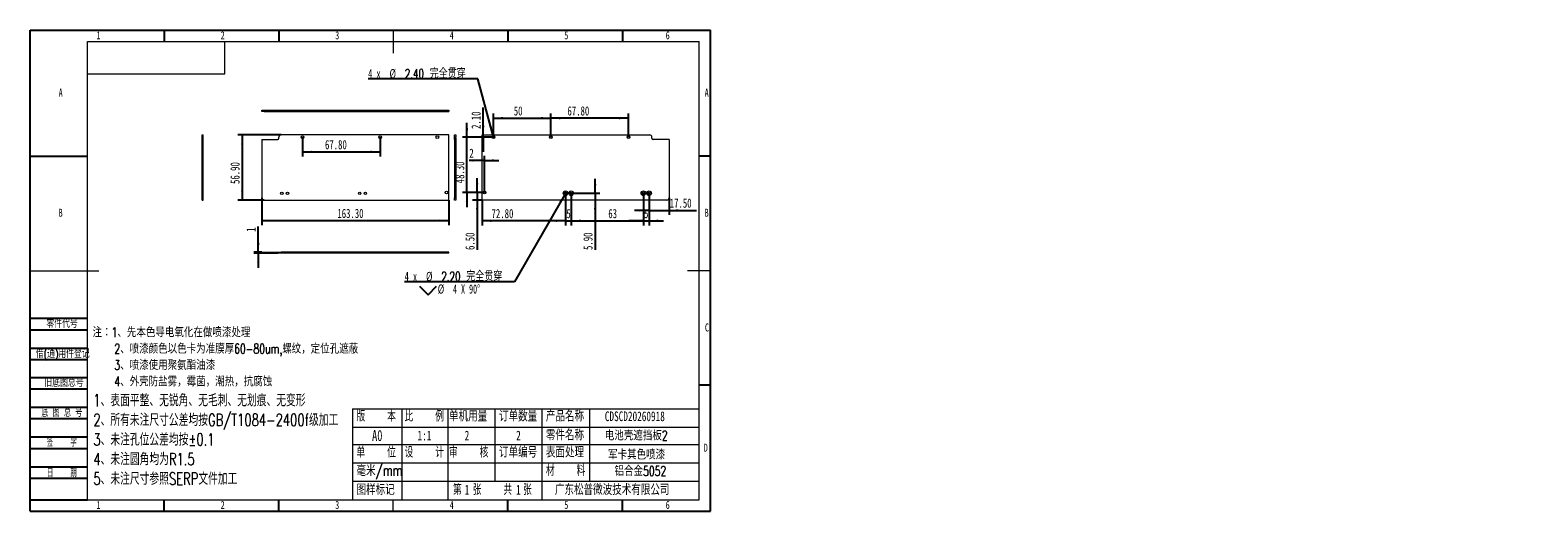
# Model space of a CAD drawing. Header units: millimetres. Extents: x 0 to 658, y -2 to 210.
import ezdxf

# ---------------------------------------------------------------- set-up
doc = ezdxf.new("R2010")
doc.units = ezdxf.units.MM
doc.layers.add('图框', color=7, linetype='Continuous')
doc.layers.add('粗实线层', color=7, linetype='Continuous', lineweight=15)
doc.styles.add('SLDTEXTSTYLE0', font='TXT', dxfattribs={"width": 0.7})
doc.styles.add('SLDTEXTSTYLE1', font='TXT', dxfattribs={"width": 0.7, "bigfont": 'bigfont'})
doc.styles.add('SLDTEXTSTYLE2', font='TXT', dxfattribs={"width": 0.614286, "bigfont": 'bigfont'})
doc.styles.add('SLDTEXTSTYLE3', font='TXT', dxfattribs={"width": 0.566667, "bigfont": 'bigfont'})
doc.styles.add('SLDTEXTSTYLE4', font='TXT', dxfattribs={"width": 0.633333})
doc.styles.add('SLDTEXTSTYLE5', font='TXT', dxfattribs={"width": 0.642857})
doc.dimstyles.new('SLDDIMSTYLE0', dxfattribs={"dimtxt": 4, "dimasz": 4.08, "dimexe": 0, "dimexo": 0.0625, "dimgap": 1, "dimtad": 2, "dimlfac": 2, "dimrnd": 1e-09, "dimzin": 4, "dimdsep": 46, "dimtxsty": 'SLDTEXTSTYLE0', "dimsah": 1, "dimcen": 0.09, "dimadec": 0, "dimazin": 1, "dimtfac": 1, "dimtofl": 0, "dimtmove": 0, "dimatfit": 3, "dimfxl": 0, "dimfrac": 2, "dimtolj": 1, "dimtzin": 12, "dimarcsym": 0})
doc.dimstyles.new('SLDDIMSTYLE1', dxfattribs={"dimtxt": 4, "dimasz": 4.08, "dimexe": 0, "dimexo": 0.0625, "dimgap": 1, "dimtad": 2, "dimlfac": 2, "dimrnd": 1e-09, "dimzin": 12, "dimdsep": 46, "dimtxsty": 'SLDTEXTSTYLE0', "dimsah": 1, "dimcen": 0.09, "dimadec": 0, "dimazin": 3, "dimtfac": 1, "dimtmove": 0, "dimatfit": 0, "dimfxl": 0, "dimfrac": 2, "dimtolj": 1, "dimtzin": 12, "dimarcsym": 0})
doc.dimstyles.new('SLDDIMSTYLE2', dxfattribs={"dimtxt": 4, "dimasz": 4.08, "dimexe": 0, "dimexo": 0.0625, "dimgap": 1, "dimtad": 2, "dimlfac": 2, "dimrnd": 1e-09, "dimzin": 12, "dimdsep": 46, "dimtxsty": 'SLDTEXTSTYLE0', "dimsah": 1, "dimcen": 0.09, "dimadec": 0, "dimazin": 3, "dimtfac": 1, "dimtofl": 0, "dimtmove": 0, "dimatfit": 3, "dimfxl": 0, "dimfrac": 2, "dimtolj": 1, "dimtzin": 12, "dimarcsym": 0})
doc.dimstyles.new('SLDDIMSTYLE3', dxfattribs={"dimtxt": 4, "dimasz": 4.08, "dimexe": 0, "dimexo": 0.0625, "dimgap": 1, "dimtad": 2, "dimlfac": 2, "dimrnd": 1e-09, "dimzin": 4, "dimdsep": 46, "dimtxsty": 'SLDTEXTSTYLE0', "dimsah": 1, "dimcen": 0.09, "dimadec": 0, "dimazin": 1, "dimtfac": 1, "dimtmove": 0, "dimatfit": 0, "dimfxl": 0, "dimfrac": 2, "dimtolj": 1, "dimtzin": 12, "dimarcsym": 0})
doc.dimstyles.new('SLDDIMSTYLE4', dxfattribs={"dimtxt": 4, "dimasz": 4.08, "dimexe": 0, "dimexo": 0.0625, "dimgap": 1, "dimtad": 0, "dimtih": 1, "dimtoh": 1, "dimlfac": 2, "dimrnd": 1e-09, "dimzin": 4, "dimdsep": 46, "dimtxsty": 'SLDTEXTSTYLE0', "dimblk1": 'NONE', "dimsah": 1, "dimcen": 0, "dimadec": 0, "dimazin": 1, "dimtfac": 1, "dimtmove": 0, "dimatfit": 3, "dimldrblk": 'NONE', "dimfxl": 0, "dimfrac": 2, "dimtolj": 1, "dimtzin": 12, "dimarcsym": 0})

# ---------------------------------------------------------------- blocks, each defined once
blk = doc.blocks.new('SW_NOTE_0')
at = {"layer": '图框', "color": 0, "attachment_point": 1, "style": 'SLDTEXTSTYLE1'}
for s, insert, char_height in [('\\M+1928D\\M+181461\\M+18141\\M+190E6\\M+1967B\\M+19046导电氧\\M+189BB\\M+18DDD\\M+198F4喷\\M+18EBD处\\M+1979D', (0, 5.46), 4.2333), ('2\\M+18141喷\\M+18EBD颜\\M+19046\\M+188C8\\M+19046卡为\\M+18F79\\M+1968C\\M+18CFA60-80um,\\M+19786纹\\M+18143\\M+192E8\\M+188CA\\M+18D45\\M+18ED5\\M+195C1', (9.52, -1.69), 4.23333), ('3\\M+18141喷\\M+18EBD\\M+18E67\\M+19770\\M+1E3DA氨酯\\M+196FB\\M+18EBD', (9.52, -8.83), 4.2333), ('4\\M+18141\\M+18A4F壳\\M+19668盐雾\\M+18143霉\\M+18BDB\\M+18143\\M+192AA热\\M+18143\\M+18D52\\M+19585蚀', (9.52, -15.98), 4.2333)]:
    blk.add_mtext(s, dxfattribs=dict(at, insert=insert, char_height=char_height))
blk = doc.blocks.new('SW_NOTE_1')
at = {"layer": '图框', "color": 0, "attachment_point": 1, "style": 'SLDTEXTSTYLE1'}
for s, insert, char_height in [('1\\M+18141\\M+1955C\\M+196CA\\M+195BD\\M+190AE\\M+18141\\M+19DD9锐\\M+18A70\\M+18141\\M+19DD9\\M+196D1\\M+18E68\\M+18141\\M+19DD9划\\M+18DAD\\M+18141\\M+19DD9变\\M+18C60', (0, 6.82), 5.29167), ('2\\M+18141\\M+18F8A\\M+1974C\\M+196A2\\M+1928D\\M+18EDA\\M+190A1\\M+18CF6\\M+18DB7\\M+18BCF\\M+188C2GB/T1084-2400f级\\M+189C1\\M+18D48', (0, -1.73), 5.29167), ('3\\M+18141\\M+196A2\\M+1928D\\M+18D45\\M+188CA\\M+18CF6\\M+18DB7\\M+18BCF\\M+188C2\\M+1817D0.1', (0, -10.29), 5.2917), ('4\\M+18141\\M+196A2\\M+1928D圆\\M+18A70\\M+18BCF为R1.5', (0, -18.85), 5.2917), ('5\\M+18141\\M+196A2\\M+1928D\\M+18EDA\\M+190A1\\M+18E51\\M+18FC6SERP\\M+195B6\\M+18C8F\\M+189C1\\M+18D48', (0, -27.4), 5.2917)]:
    blk.add_mtext(s, dxfattribs=dict(at, insert=insert, char_height=char_height))
blk = doc.blocks.new('_D')
at = {"layer": '图框'}
for p, q in [((109.59, 164.3), (90.59, 164.3)), ((92.59, 164.3), (92.59, 135.85)), ((102.09, 135.85), (90.59, 135.85))]:
    blk.add_line(p, q, dxfattribs=at)
for points in [[(92.59, 164.3), (92.08, 160.22), (93.1, 160.22)], [(92.59, 135.85), (93.1, 139.93), (92.08, 139.93)]]:
    blk.add_solid(points, dxfattribs=at)
at = {"layer": '图框', "insert": (87.43, 142.86), "char_height": 4, "attachment_point": 1, "rotation": 90, "style": 'SLDTEXTSTYLE0'}
blk.add_mtext('56.90', dxfattribs=at)
blk = doc.blocks.new('_D_1')
at = {"layer": '图框'}
for p, q in [((101.09, 136.85), (101.09, 124.85)), ((182.74, 135.85), (182.74, 124.85)), ((101.09, 126.85), (182.74, 126.85))]:
    blk.add_line(p, q, dxfattribs=at)
for points in [[(101.09, 126.85), (105.17, 126.34), (105.17, 127.36)], [(182.74, 126.85), (178.66, 127.36), (178.66, 126.34)]]:
    blk.add_solid(points, dxfattribs=at)
at = {"layer": '图框', "insert": (134.1, 132.01), "char_height": 4, "attachment_point": 1, "style": 'SLDTEXTSTYLE0'}
blk.add_mtext('163.30', dxfattribs=at)
blk = doc.blocks.new('_D_2')
at = {"layer": '图框'}
for p, q in [((118.84, 163.25), (118.84, 154.87)), ((152.74, 163.25), (152.74, 154.87)), ((118.84, 156.87), (152.74, 156.87))]:
    blk.add_line(p, q, dxfattribs=at)
for points in [[(118.84, 156.87), (122.92, 156.36), (122.92, 157.37)], [(152.74, 156.87), (148.66, 157.37), (148.66, 156.36)]]:
    blk.add_solid(points, dxfattribs=at)
at = {"layer": '图框', "insert": (128.7, 162.02), "char_height": 4, "attachment_point": 1, "style": 'SLDTEXTSTYLE0'}
blk.add_mtext('67.80', dxfattribs=at)
blk = doc.blocks.new('_D_3')
at = {"layer": '图框'}
for p, q in [((99.59, 113.16), (99.59, 124.33)), ((101.09, 113.16), (97.59, 113.16)), ((101.09, 112.66), (97.59, 112.66)), ((99.59, 112.66), (99.59, 113.16)), ((99.59, 112.66), (99.59, 106.31))]:
    blk.add_line(p, q, dxfattribs=at)
for points in [[(99.59, 113.16), (100.1, 117.24), (99.09, 117.24)], [(99.59, 112.66), (99.09, 108.58), (100.1, 108.58)]]:
    blk.add_solid(points, dxfattribs=at)
at = {"layer": '图框', "insert": (94.44, 122), "char_height": 4, "attachment_point": 1, "rotation": 90, "style": 'SLDTEXTSTYLE0'}
blk.add_mtext('1', dxfattribs=at)
blk = doc.blocks.new('_D_4')
at = {"layer": '图框'}
for p, q in [((202.28, 163.25), (202.28, 173.59)), ((202.28, 171.59), (227.28, 171.59)), ((227.28, 163.25), (227.28, 173.59))]:
    blk.add_line(p, q, dxfattribs=at)
for points in [[(202.28, 171.59), (206.36, 171.08), (206.36, 172.1)], [(227.28, 171.59), (223.2, 172.1), (223.2, 171.08)]]:
    blk.add_solid(points, dxfattribs=at)
at = {"layer": '图框', "insert": (211.11, 176.75), "char_height": 4, "attachment_point": 1, "style": 'SLDTEXTSTYLE0'}
blk.add_mtext('50', dxfattribs=at)
blk = doc.blocks.new('_D_5')
at = {"layer": '图框'}
for p, q in [((227.28, 163.25), (227.28, 173.59)), ((261.18, 171.59), (227.28, 171.59)), ((261.18, 163.25), (261.18, 173.59))]:
    blk.add_line(p, q, dxfattribs=at)
for points in [[(227.28, 171.59), (231.36, 171.08), (231.36, 172.1)], [(261.18, 171.59), (257.1, 172.1), (257.1, 171.08)]]:
    blk.add_solid(points, dxfattribs=at)
at = {"layer": '图框', "insert": (234.54, 176.75), "char_height": 4, "attachment_point": 1, "style": 'SLDTEXTSTYLE0'}
blk.add_mtext('67.80', dxfattribs=at)
blk = doc.blocks.new('_D_6')
at = {"layer": '图框'}
for p, q in [((190.67, 163.25), (190.67, 169.6)), ((202.28, 163.25), (188.67, 163.25)), ((190.67, 139.1), (190.67, 163.25)), ((198.28, 139.1), (188.67, 139.1)), ((190.67, 139.1), (190.67, 132.75))]:
    blk.add_line(p, q, dxfattribs=at)
for points in [[(190.67, 163.25), (191.18, 167.33), (190.16, 167.33)], [(190.67, 139.1), (190.16, 135.02), (191.18, 135.02)]]:
    blk.add_solid(points, dxfattribs=at)
at = {"layer": '图框', "insert": (185.51, 143.17), "char_height": 4, "attachment_point": 1, "rotation": 90, "style": 'SLDTEXTSTYLE0'}
blk.add_mtext('48.30', dxfattribs=at)
blk = doc.blocks.new('_D_7')
at = {"layer": '图框'}
for p, q in [((233.68, 138.8), (233.68, 124.79)), ((236.18, 138.8), (236.18, 124.79)), ((233.68, 126.79), (227.33, 126.79)), ((233.68, 126.79), (236.18, 126.79)), ((236.18, 126.79), (242.53, 126.79))]:
    blk.add_line(p, q, dxfattribs=at)
for points in [[(233.68, 126.79), (229.6, 127.3), (229.6, 126.28)], [(236.18, 126.79), (240.26, 126.28), (240.26, 127.3)]]:
    blk.add_solid(points, dxfattribs=at)
at = {"layer": '图框', "insert": (234.06, 131.94), "char_height": 4, "attachment_point": 1, "style": 'SLDTEXTSTYLE0'}
blk.add_mtext('5', dxfattribs=at)
blk = doc.blocks.new('_D_8')
at = {"layer": '图框'}
for p, q in [((267.68, 138.8), (267.68, 124.79)), ((270.18, 138.8), (270.18, 124.79)), ((267.68, 126.79), (261.33, 126.79)), ((267.68, 126.79), (270.18, 126.79)), ((270.18, 126.79), (276.53, 126.79))]:
    blk.add_line(p, q, dxfattribs=at)
for points in [[(267.68, 126.79), (263.6, 127.3), (263.6, 126.28)], [(270.18, 126.79), (274.26, 126.28), (274.26, 127.3)]]:
    blk.add_solid(points, dxfattribs=at)
at = {"layer": '图框', "insert": (267.97, 131.94), "char_height": 4, "attachment_point": 1, "style": 'SLDTEXTSTYLE0'}
blk.add_mtext('5', dxfattribs=at)
blk = doc.blocks.new('_D_9')
at = {"layer": '图框'}
for p, q in [((233.68, 138.8), (233.68, 124.79)), ((197.28, 135.85), (197.28, 124.79)), ((233.68, 126.79), (197.28, 126.79))]:
    blk.add_line(p, q, dxfattribs=at)
for points in [[(197.28, 126.79), (201.36, 126.28), (201.36, 127.3)], [(233.68, 126.79), (229.6, 127.3), (229.6, 126.28)]]:
    blk.add_solid(points, dxfattribs=at)
at = {"layer": '图框', "insert": (201.41, 131.94), "char_height": 4, "attachment_point": 1, "style": 'SLDTEXTSTYLE0'}
blk.add_mtext('72.80', dxfattribs=at)
blk = doc.blocks.new('_D_10')
at = {"layer": '图框'}
for p, q in [((236.18, 138.8), (236.18, 124.79)), ((267.68, 138.8), (267.68, 124.79)), ((236.18, 126.79), (267.68, 126.79))]:
    blk.add_line(p, q, dxfattribs=at)
for points in [[(236.18, 126.79), (240.26, 126.28), (240.26, 127.3)], [(267.68, 126.79), (263.6, 127.3), (263.6, 126.28)]]:
    blk.add_solid(points, dxfattribs=at)
at = {"layer": '图框', "insert": (252.37, 131.94), "char_height": 4, "attachment_point": 1, "style": 'SLDTEXTSTYLE0'}
blk.add_mtext('63', dxfattribs=at)
blk = doc.blocks.new('_D_11')
at = {"layer": '图框'}
for p, q in [((270.18, 138.8), (270.18, 129.34)), ((278.93, 136.85), (278.93, 129.34)), ((270.18, 131.34), (263.83, 131.34)), ((270.18, 131.34), (278.93, 131.34)), ((278.93, 131.34), (290.84, 131.34))]:
    blk.add_line(p, q, dxfattribs=at)
for points in [[(270.18, 131.34), (266.1, 131.85), (266.1, 130.83)], [(278.93, 131.34), (283.01, 130.83), (283.01, 131.85)]]:
    blk.add_solid(points, dxfattribs=at)
at = {"layer": '图框', "insert": (279.2, 136.5), "char_height": 4, "attachment_point": 1, "style": 'SLDTEXTSTYLE0'}
blk.add_mtext('17.50', dxfattribs=at)
blk = doc.blocks.new('_D_12')
at = {"layer": '图框'}
for p, q in [((195.13, 139.1), (195.13, 145.45)), ((198.28, 139.1), (193.13, 139.1)), ((195.13, 139.1), (195.13, 135.85)), ((197.28, 135.85), (193.13, 135.85)), ((195.13, 135.85), (195.13, 114.05))]:
    blk.add_line(p, q, dxfattribs=at)
for points in [[(195.13, 139.1), (195.63, 143.18), (194.62, 143.18)], [(195.13, 135.85), (194.62, 131.77), (195.63, 131.77)]]:
    blk.add_solid(points, dxfattribs=at)
at = {"layer": '图框', "insert": (189.97, 114.05), "char_height": 4, "attachment_point": 1, "rotation": 90, "style": 'SLDTEXTSTYLE0'}
blk.add_mtext('6.50', dxfattribs=at)
blk = doc.blocks.new('_D_13')
at = {"layer": '图框'}
for p, q in [((197.28, 153.13), (191.7, 153.13)), ((198.28, 153.13), (197.28, 153.13)), ((198.28, 139.1), (198.28, 155.13)), ((198.28, 153.13), (204.63, 153.13))]:
    blk.add_line(p, q, dxfattribs=at)
for points in [[(197.28, 153.13), (193.2, 153.64), (193.2, 152.63)], [(198.28, 153.13), (202.36, 152.63), (202.36, 153.64)]]:
    blk.add_solid(points, dxfattribs=at)
at = {"layer": '图框', "insert": (191.7, 158.29), "char_height": 4, "attachment_point": 1, "style": 'SLDTEXTSTYLE0'}
blk.add_mtext('2', dxfattribs=at)
blk = doc.blocks.new('_D_14')
at = {"layer": '图框'}
for p, q in [((197.78, 164.3), (197.78, 176.2)), ((202.28, 163.25), (195.78, 163.25)), ((197.78, 163.25), (197.78, 164.3)), ((197.78, 163.25), (197.78, 156.9))]:
    blk.add_line(p, q, dxfattribs=at)
for points in [[(197.78, 164.3), (198.29, 168.38), (197.28, 168.38)], [(197.78, 163.25), (197.28, 159.17), (198.29, 159.17)]]:
    blk.add_solid(points, dxfattribs=at)
at = {"layer": '图框', "insert": (192.63, 166.89), "char_height": 4, "attachment_point": 1, "rotation": 90, "style": 'SLDTEXTSTYLE0'}
blk.add_mtext('2.10', dxfattribs=at)
blk = doc.blocks.new('_D_15')
at = {"layer": '图框'}
for p, q in [((246.64, 138.8), (246.64, 145.15)), ((236.18, 138.8), (248.64, 138.8)), ((246.64, 138.8), (246.64, 135.85)), ((246.64, 135.85), (246.64, 114.05))]:
    blk.add_line(p, q, dxfattribs=at)
for points in [[(246.64, 138.8), (247.15, 142.88), (246.13, 142.88)], [(246.64, 135.85), (246.13, 131.77), (247.15, 131.77)]]:
    blk.add_solid(points, dxfattribs=at)
at = {"layer": '图框', "insert": (241.49, 114.05), "char_height": 4, "attachment_point": 1, "rotation": 90, "style": 'SLDTEXTSTYLE0'}
blk.add_mtext('5.90', dxfattribs=at)
blk = doc.blocks.new('_D_16')
at = {"layer": '图框'}
for p, q in [((195.46, 188.69), (147.55, 188.69)), ((202.13, 163.83), (195.46, 188.69)), ((202.44, 162.67), (202.13, 163.83))]:
    blk.add_line(p, q, dxfattribs=at)
blk.add_solid([(202.13, 163.83), (201.56, 167.9), (200.58, 167.64)], dxfattribs=at)
at = {"layer": '图框', "char_height": 4, "attachment_point": 1}
for s, insert, style in [('4 x', (147.55, 193), 'SLDTEXTSTYLE4'), ('%%c', (156.86, 193), 'SLDTEXTSTYLE0'), ('2.40 \\M+18AAE\\M+19153贯\\M+190FA', (163.54, 193), 'SLDTEXTSTYLE1')]:
    blk.add_mtext(s, dxfattribs=dict(at, insert=insert, style=style))
blk = doc.blocks.new('_NONE')
blk = doc.blocks.new('SW_SYMBOL_HOLE_SINK')
at = {"layer": '图框', "color": 0}
for p, q in [((0, 875), (800, 75)), ((800, 75), (1600, 875))]:
    blk.add_line(p, q, dxfattribs=at)
blk = doc.blocks.new('_D_17')
at = {"layer": '图框'}
for p, q in [((233.41, 138.33), (211.39, 100.18)), ((233.96, 139.28), (233.41, 138.33)), ((211.39, 100.18), (163.48, 100.18))]:
    blk.add_line(p, q, dxfattribs=at)
blk.add_solid([(233.41, 138.33), (230.93, 135.05), (231.81, 134.54)], dxfattribs=at)
at = {"layer": '图框', "xscale": 0.004654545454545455, "yscale": 0.004654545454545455, "zscale": 0.004654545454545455}
blk.add_blockref('SW_SYMBOL_HOLE_SINK', (170, 94.16), dxfattribs=at)
at = {"layer": '图框', "char_height": 4, "attachment_point": 1}
for s, insert, style in [('4 x', (163.48, 104.49), 'SLDTEXTSTYLE4'), ('%%c', (172.79, 104.49), 'SLDTEXTSTYLE0'), ('%%c', (177.92, 98.99), 'SLDTEXTSTYLE0'), ('2.20 \\M+18AAE\\M+19153贯\\M+190FA', (179.47, 104.49), 'SLDTEXTSTYLE1'), ('4 X 90°', (184.59, 98.99), 'SLDTEXTSTYLE5')]:
    blk.add_mtext(s, dxfattribs=dict(at, insert=insert, style=style))

msp = doc.modelspace()

# ---------------------------------------------------------------- linework, layer by layer
at = {"color": 7, "linetype": 'Continuous', "lineweight": 15}
for p, q in [((101.0904, 174.5457), (101.0904, 175.0457)), ((101.0904, 175.0457), (102.0904, 175.0457)), ((102.0904, 174.5457), (101.0904, 174.5457)), ((102.0904, 175.0457), (102.0904, 174.5457)), ((102.0904, 175.0457), (182.7404, 175.0457)), ((102.0904, 174.5457), (182.7404, 174.5457)), ((182.7404, 175.0457), (182.7404, 174.5457)), ((75.0226, 135.8525), (75.0226, 164.3025)), ((75.0226, 164.3025), (75.5226, 164.3025)), ((75.5226, 135.8525), (75.5226, 164.3025)), ((101.0904, 162.3025), (101.0904, 136.8525)), ((101.0904, 162.3025), (108.0904, 162.3025)), ((108.5904, 162.8025), (108.5904, 163.3025)), ((182.7404, 164.3025), (109.5904, 164.3025)), ((182.7404, 135.8525), (182.7404, 164.3025)), ((185.2635, 164.3025), (185.7635, 164.3025)), ((185.2635, 163.3025), (185.2635, 164.3025)), ((185.7635, 163.3025), (185.2635, 163.3025)), ((185.2635, 162.8025), (185.2635, 163.3025)), ((185.2635, 162.8025), (185.7635, 162.8025)), ((185.2635, 162.3025), (185.2635, 162.8025)), ((185.2635, 162.3025), (185.7635, 162.3025)), ((185.2635, 162.3025), (185.2635, 136.8525)), ((185.7635, 164.3025), (185.7635, 163.3025)), ((185.7635, 162.8025), (185.7635, 163.3025)), ((185.7635, 162.8025), (185.7635, 162.3025)), ((185.7635, 162.3025), (185.7635, 136.8525)), ((197.282, 135.8525), (197.282, 164.3025)), ((197.282, 164.3025), (270.432, 164.3025)), ((271.432, 162.8025), (271.432, 163.3025)), ((278.932, 162.3025), (271.932, 162.3025)), ((278.932, 162.3025), (278.932, 136.8525)), ((75.0226, 135.8525), (75.5226, 135.8525)), ((102.0904, 135.8525), (182.7404, 135.8525)), ((185.2635, 136.8525), (185.7635, 136.8525)), ((185.2635, 135.8525), (185.2635, 136.8525)), ((185.7635, 135.8525), (185.2635, 135.8525)), ((185.7635, 136.8525), (185.7635, 135.8525)), ((277.932, 135.8525), (197.282, 135.8525)), ((101.0904, 113.1639), (101.0904, 112.6639)), ((101.0904, 113.1639), (108.0904, 113.1639)), ((101.0904, 112.6639), (108.0904, 112.6639)), ((108.0904, 112.6639), (108.0904, 113.1639)), ((108.0904, 113.1639), (108.5904, 113.1639)), ((108.5904, 112.6639), (108.0904, 112.6639)), ((108.5904, 112.6639), (108.5904, 113.1639)), ((108.5904, 113.1639), (109.5904, 113.1639)), ((109.5904, 112.6639), (108.5904, 112.6639)), ((109.5904, 113.1639), (109.5904, 112.6639)), ((182.7404, 113.1639), (109.5904, 113.1639)), ((182.7404, 112.6639), (109.5904, 112.6639)), ((182.7404, 112.6639), (182.7404, 113.1639))]:
    msp.add_line(p, q, dxfattribs=at)
for centre, radius in [((118.8404, 163.2525), 0.6), ((152.7404, 163.2525), 0.6), ((177.7404, 163.2525), 0.6), ((202.282, 163.2525), 0.6), ((227.282, 163.2525), 0.6), ((261.182, 163.2525), 0.6), ((109.8404, 138.8025), 0.55), ((112.3404, 138.8025), 0.55), ((143.8404, 138.8025), 0.55), ((146.3404, 138.8025), 0.55), ((181.7404, 139.1025), 0.6), ((198.282, 139.1025), 0.6), ((233.682, 138.8025), 1), ((233.682, 138.8025), 0.55), ((236.182, 138.8025), 1), ((236.182, 138.8025), 0.55), ((267.682, 138.8025), 1), ((267.682, 138.8025), 0.55), ((270.182, 138.8025), 1), ((270.182, 138.8025), 0.55)]:
    msp.add_circle(centre, radius, dxfattribs=at)
for centre, radius, start, end in [((108.0904, 162.8025), 0.5, 270, 0), ((109.5904, 163.3025), 1, 90, 180), ((270.432, 163.3025), 1, 0, 90), ((271.932, 162.8025), 0.5, 180, 270), ((102.0904, 136.8525), 1, 180, 270), ((277.932, 136.8525), 1, 270, 0)]:
    msp.add_arc(centre, radius, start, end, dxfattribs=at)
at = {"layer": '图框'}
for p, q in [((0, 0), (0, 210)), ((0, 210), (297, 210)), ((58.5, 210), (58.5, 205)), ((108.5, 210), (108.5, 205)), ((208.5, 210), (208.5, 205)), ((258.5, 210), (258.5, 205)), ((297, 0), (297, 210)), ((0, 155), (25, 155)), ((297, 155), (292, 155)), ((0, 84.2206), (25, 84.2206)), ((0, 79.2206), (25, 79.2206)), ((0, 71.2206), (25, 71.2206)), ((0, 66.2206), (25, 66.2206)), ((0, 58.43), (25, 58.43)), ((0, 53.43), (25, 53.43)), ((297, 55), (292, 55)), ((0, 45.43), (25, 45.43)), ((0, 40.43), (25, 40.43)), ((0, 32.43), (25, 32.43)), ((0, 27.43), (25, 27.43)), ((0, 19.43), (25, 19.43)), ((0, 14.43), (25, 14.43)), ((0, 5), (25, 5)), ((0, 0), (297, 0)), ((58.5, 0), (58.5, 5)), ((108.5, 0), (108.5, 5)), ((208.5, 0), (208.5, 5)), ((258.5, 0), (258.5, 5))]:
    msp.add_line(p, q, dxfattribs=at)
at = {"layer": '图框', "linetype": 'Continuous', "lineweight": 15}
for p, q in [((25, 5), (25, 205)), ((25, 205), (292, 205)), ((292, 5), (292, 205))]:
    msp.add_line(p, q, dxfattribs=at)
at = {"layer": '图框', "lineweight": 15}
for p, q in [((158.5, 210), (158.5, 200)), ((0, 105), (30, 105)), ((297, 105), (287, 105)), ((140.6855, 44.6376), (140.6855, 5)), ((140.6855, 44.6376), (292, 44.6376)), ((162.2134, 44.6376), (162.2134, 5)), ((182.3168, 44.6376), (182.3168, 5)), ((202.7866, 44.6376), (202.7866, 13.2072)), ((223.3713, 44.6376), (223.3713, 5)), ((244.1827, 44.6376), (244.1827, 13.2072)), ((140.6855, 36.639), (292, 36.639)), ((140.6855, 29.162), (292, 29.162)), ((140.6855, 21.1634), (292, 21.1634)), ((140.6855, 13.2072), (292, 13.2072)), ((25, 5), (292, 5)), ((158.5, 0), (158.5, 5))]:
    msp.add_line(p, q, dxfattribs=at)
at = {"layer": '粗实线层'}
for p, q in [((85, 191), (85, 205)), ((25, 191), (85, 191))]:
    msp.add_line(p, q, dxfattribs=at)

# ---------------------------------------------------------------- block references
at = {"layer": '图框'}
for name, p in [('SW_NOTE_0', (27.2196, 74.7582)), ('SW_NOTE_1', (27.572, 44.2672))]:
    msp.add_blockref(name, p, dxfattribs=at)

# ---------------------------------------------------------------- texts
for s, insert, char_height, attachment_point, style in [('1', (29.7944, 209.4973), 3.5, 2, 'SLDTEXTSTYLE0'), ('2', (84.0444, 209.4973), 3.5, 2, 'SLDTEXTSTYLE0'), ('3', (134.0444, 209.4973), 3.5, 2, 'SLDTEXTSTYLE0'), ('4', (184.0444, 209.4973), 3.5, 2, 'SLDTEXTSTYLE0'), ('5', (234.0444, 209.4973), 3.5, 2, 'SLDTEXTSTYLE0'), ('6', (278.2969, 209.4973), 3.5, 2, 'SLDTEXTSTYLE0'), ('A', (13.3203, 184.4973), 3.5, 2, 'SLDTEXTSTYLE0'), ('A', (295.3203, 184.4973), 3.5, 2, 'SLDTEXTSTYLE0'), ('B', (13.3203, 132.0551), 3.5, 2, 'SLDTEXTSTYLE0'), ('B', (295.3203, 132.0551), 3.5, 2, 'SLDTEXTSTYLE0'), ('\\M+197EB\\M+18C8F\\M+191E3\\M+18D86', (7.0836, 83.5791), 3.5, 1, 'SLDTEXTSTYLE1'), ('C', (295.4273, 81.9973), 3.5, 2, 'SLDTEXTSTYLE0'), ('\\M+18ED8(\\M+192CA)\\M+19770\\M+18C8F\\M+1936F记', (2.4961, 70.4725), 3.5, 1, 'SLDTEXTSTYLE1'), ('\\M+18B8C\\M+192EA图总\\M+18D86', (6.1941, 57.8238), 3.5, 1, 'SLDTEXTSTYLE1'), ('\\M+192EA 图 总 \\M+18D86', (4.9472, 44.7655), 3.5, 1, 'SLDTEXTSTYLE2'), ('\\M+194C5    \\M+1967B', (142.4579, 43.9381), 4.7625, 1, 'SLDTEXTSTYLE3'), ('\\M+194E4    \\M+197E1', (163.4408, 43.9381), 4.7625, 1, 'SLDTEXTSTYLE3'), ('单\\M+18AF7\\M+19770\\M+197CA', (182.8424, 43.9381), 4.7625, 1, 'SLDTEXTSTYLE1'), ('订单\\M+19094\\M+197CA', (204.6632, 43.9381), 4.7625, 1, 'SLDTEXTSTYLE1'), ('产\\M+19569\\M+196BC\\M+18FCC', (225.1182, 43.9381), 4.7625, 1, 'SLDTEXTSTYLE1'), ('CDSCD20260918', (250.8529, 43.5722), 4.233333, 1, 'SLDTEXTSTYLE0'), ('A0', (149.2386, 35.4493), 4.7625, 1, 'SLDTEXTSTYLE0'), ('1:1', (169.0921, 35.1745), 4.23333, 1, 'SLDTEXTSTYLE0'), ('2', (189.6575, 35.1745), 4.2333, 1, 'SLDTEXTSTYLE0'), ('2', (212.1339, 35.1745), 4.2333, 1, 'SLDTEXTSTYLE0'), ('\\M+197EB\\M+18C8F\\M+196BC\\M+18FCC', (225.127, 35.6872), 4.7625, 1, 'SLDTEXTSTYLE1'), ('电\\M+19272壳\\M+18ED5挡\\M+194C22', (250.8529, 35.1745), 4.233333, 1, 'SLDTEXTSTYLE1'), ('签    \\M+18E9A', (13.8097, 31.7635), 3.5, 2, 'SLDTEXTSTYLE3'), ('单    \\M+188CA', (142.4667, 28.2085), 4.7625, 1, 'SLDTEXTSTYLE3'), ('设    计', (163.4408, 28.2085), 4.7625, 1, 'SLDTEXTSTYLE3'), ('审    \\M+18A6A', (182.8336, 28.2085), 4.7625, 1, 'SLDTEXTSTYLE3'), ('订单编\\M+18D86', (204.6543, 28.2085), 4.7625, 1, 'SLDTEXTSTYLE1'), ('\\M+1955C\\M+196CA处\\M+1979D', (225.127, 28.2085), 4.7625, 1, 'SLDTEXTSTYLE1'), ('军卡\\M+191B4\\M+19046喷\\M+18EBD', (252.2641, 26.8429), 4.233333, 1, 'SLDTEXTSTYLE1'), ('D', (294.9297, 29.4973), 3.5, 2, 'SLDTEXTSTYLE0'), ('\\M+19F7C\\M+195C4/mm', (142.4667, 20.1883), 4.7625, 1, 'SLDTEXTSTYLE1'), ('\\M+18DDE    \\M+197BF', (225.127, 20.2203), 4.7625, 1, 'SLDTEXTSTYLE3'), ('铝\\M+18D87\\M+18BE05052', (255.0863, 19.6892), 4.233333, 1, 'SLDTEXTSTYLE1'), ('\\M+193FA    \\M+18AFA', (13.8097, 18.4135), 3.5, 2, 'SLDTEXTSTYLE3'), ('图样标记', (142.4667, 11.8647), 4.7625, 1, 'SLDTEXTSTYLE1'), ('\\M+191E6  张    \\M+18BA4  张', (184.597, 11.8647), 4.7625, 1, 'SLDTEXTSTYLE3'), ('1', (189.6575, 11.5354), 4.2333, 1, 'SLDTEXTSTYLE0'), ('1', (212.1339, 11.5354), 4.2333, 1, 'SLDTEXTSTYLE0'), ('\\M+19BF6东\\M+18FBC\\M+19581\\M+194F7\\M+19467\\M+18B5A术\\M+1974C\\M+18CC0\\M+18CF6\\M+18E69', (229.0633, 11.8647), 4.7625, 1, 'SLDTEXTSTYLE1'), ('1', (29.7944, 4.4973), 3.5, 2, 'SLDTEXTSTYLE0'), ('2', (84.0444, 4.4973), 3.5, 2, 'SLDTEXTSTYLE0'), ('3', (134.0444, 4.4973), 3.5, 2, 'SLDTEXTSTYLE0'), ('4', (184.0444, 4.4973), 3.5, 2, 'SLDTEXTSTYLE0'), ('5', (234.0444, 4.4973), 3.5, 2, 'SLDTEXTSTYLE0'), ('6', (278.2969, 4.4973), 3.5, 2, 'SLDTEXTSTYLE0')]:
    msp.add_mtext(s, dxfattribs=dict(at, insert=insert, char_height=char_height, attachment_point=attachment_point, style=style))

# ---------------------------------------------------------------- dimensions: what is measured, and where the dimension line sits
for p1, p2, text, picture, middle in [((202.4374, 162.673), (202.1266, 163.8321), '4 x <> 完全贯穿\\P', '_D_16', (170.7133, 190.5915)), ((233.9569, 139.2789), (233.4071, 138.3262), '4 x <> 完全贯穿\\P{\\fGDT;w}%%c 4 X 90°\\P', '_D_17', (186.6444, 99.3344))]:
    dim = msp.add_diameter_dim_2p(p1=p1, p2=p2, text=text, dimstyle='SLDDIMSTYLE4', dxfattribs=at)
    dim.commit()
    dim.dimension.update_dxf_attribs({"geometry": picture, "text_midpoint": middle, "dimtype": 163})
for base, p1, p2, dimstyle, picture, middle in [((197.7833, 164.3025), (202.282, 163.2525), (197.282, 164.3025), 'SLDDIMSTYLE3', '_D_14', (197.7833, 171.5491)), ((190.6692, 163.2525), (198.282, 139.1025), (202.282, 163.2525), 'SLDDIMSTYLE3', '_D_6', (190.6692, 148.9915)), ((92.5904, 135.8525), (109.5904, 164.3025), (102.0904, 135.8525), 'SLDDIMSTYLE0', '_D', (92.5904, 148.682)), ((195.1269, 135.8525), (198.282, 139.1025), (197.282, 135.8525), 'SLDDIMSTYLE3', '_D_12', (195.1269, 118.7022)), ((246.6422, 135.8525), (236.182, 138.8025), (277.932, 135.8525), 'SLDDIMSTYLE3', '_D_15', (246.6422, 118.7022)), ((99.5937, 113.1639), (101.0904, 112.6639), (101.0904, 113.1639), 'SLDDIMSTYLE1', '_D_3', (99.5937, 123.1639))]:
    dim = msp.add_linear_dim(base=base, p1=p1, p2=p2, angle=90, dimstyle=dimstyle, dxfattribs=at)
    dim.commit()
    dim.dimension.update_dxf_attribs({"geometry": picture, "text_midpoint": middle, "dimtype": 160})
for base, p1, p2, dimstyle, picture, middle in [((227.282, 171.5911), (202.282, 163.2525), (227.282, 163.2525), 'SLDDIMSTYLE2', '_D_4', (213.4331, 171.5911)), ((227.282, 171.5911), (261.182, 163.2525), (227.282, 163.2525), 'SLDDIMSTYLE0', '_D_5', (240.3622, 171.5911)), ((152.7404, 156.8655), (118.8404, 163.2525), (152.7404, 163.2525), 'SLDDIMSTYLE0', '_D_2', (134.5237, 156.8655)), ((197.282, 153.1345), (198.282, 139.1025), (197.282, 164.3025), 'SLDDIMSTYLE1', '_D_13', (192.8632, 153.1345)), ((197.282, 126.7883), (233.682, 138.8025), (197.282, 135.8525), 'SLDDIMSTYLE0', '_D_9', (207.2336, 126.7883)), ((236.182, 126.7883), (233.682, 138.8025), (236.182, 138.8025), 'SLDDIMSTYLE1', '_D_7', (235.2283, 126.7883)), ((267.682, 126.7883), (236.182, 138.8025), (267.682, 138.8025), 'SLDDIMSTYLE2', '_D_10', (254.6986, 126.7883)), ((270.182, 126.7883), (267.682, 138.8025), (270.182, 138.8025), 'SLDDIMSTYLE1', '_D_8', (269.1319, 126.7883)), ((278.932, 131.3411), (270.182, 138.8025), (278.932, 136.8525), 'SLDDIMSTYLE3', '_D_11', (285.0182, 131.3411)), ((182.7404, 126.851), (101.0904, 136.8525), (182.7404, 135.8525), 'SLDDIMSTYLE0', '_D_1', (141.0793, 126.851))]:
    dim = msp.add_linear_dim(base=base, p1=p1, p2=p2, dimstyle=dimstyle, dxfattribs=at)
    dim.commit()
    dim.dimension.update_dxf_attribs({"geometry": picture, "text_midpoint": middle, "dimtype": 160})

doc.saveas('drawing.dxf')
